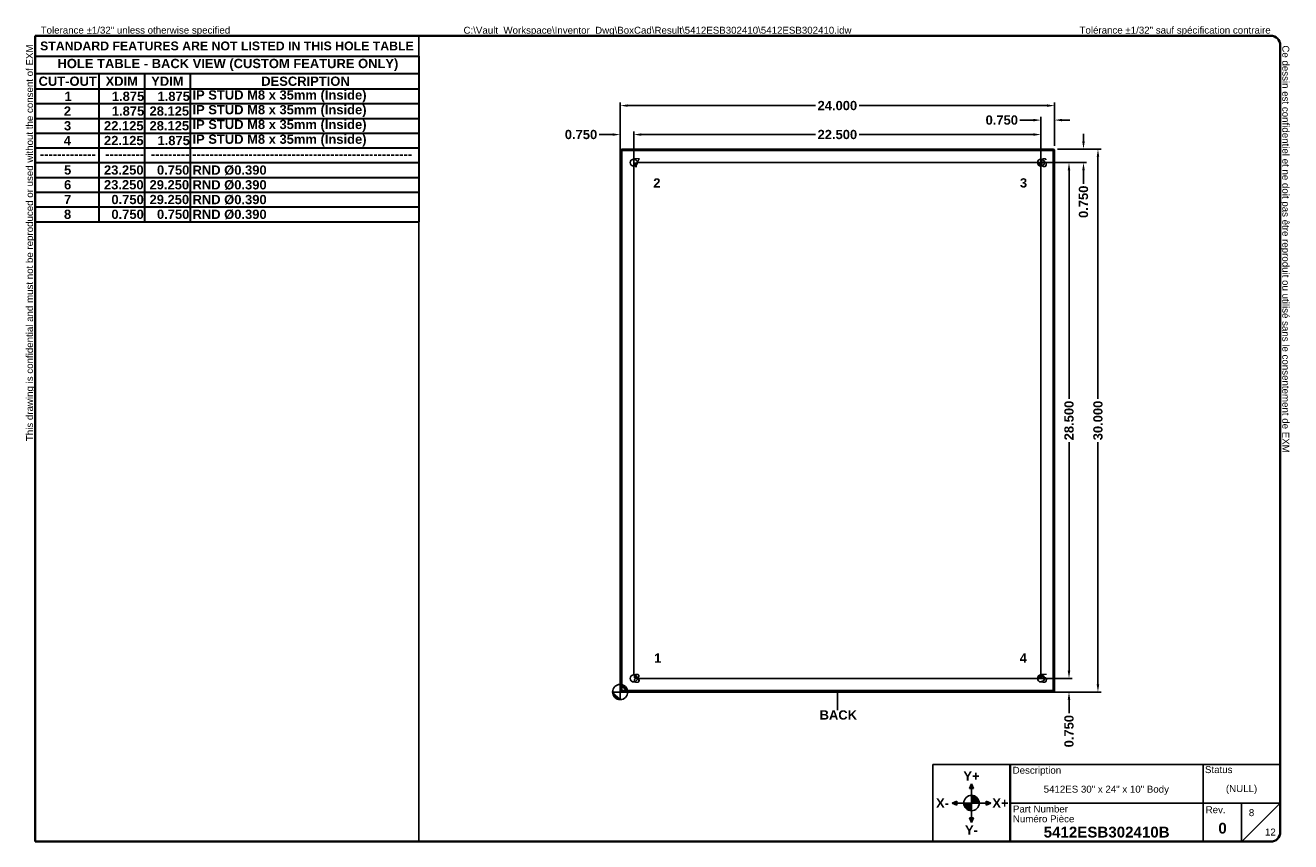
# Model space of a CAD drawing. Header units: inches. Extents: x 1.3 to 71.2, y 1.1 to 46.2.
import ezdxf

# ---------------------------------------------------------------- set-up
doc = ezdxf.new("R2010")
doc.units = ezdxf.units.IN
doc.header["$LTSCALE"] = 4.266667
doc.header["$MEASUREMENT"] = 0
doc.layers.get('0').update_dxf_attribs({"lineweight": 25})
for name, color, linetype, lineweight in [('Dimensions(ANSI)', 7, 'Continuous', 25), ('Sketch Geometry(ANSI)', 7, 'Continuous', 25), ('Symbols(ANSI)', 7, 'Continuous', 25), ('Visible Edges(ANSI)', 7, 'Continuous', 25), ('Visible Tangent Edges(ANSI)', 7, 'Continuous', 25)]:
    doc.layers.add(name, color=color, linetype=linetype, lineweight=lineweight)
doc.layers.add('Hatch', color=179, linetype='Continuous', lineweight=9, true_color=0x1e1e47)
doc.styles.add('Current-ANSI', font='arial.ttf')
doc.styles.add('Dimension-ANSI', font='arialbd.ttf')
doc.styles.add('Text Style44', font='arialbd.ttf')
doc.dimstyles.new('INCH-ANSI', dxfattribs={"dimscale": 4.266667, "dimtxt": 0.12, "dimasz": 0.098425, "dimexe": 0.04, "dimexo": 0.04, "dimgap": 0.031496, "dimtad": 0, "dimtih": 1, "dimtoh": 1, "dimdec": 3, "dimrnd": 1e-08, "dimzin": 0, "dimdsep": 46, "dimtxsty": 'Dimension-ANSI', "dimcen": 0.09, "dimdle": 0.312, "dimclrd": 179, "dimclre": 179, "dimclrt": 7, "dimadec": 1, "dimazin": 0, "dimtfac": 1, "dimtdec": 3, "dimtofl": 0, "dimtmove": 0, "dimatfit": 3, "dimfxl": 1, "dimtolj": 1, "dimtzin": 4, "dimlwd": 25, "dimlwe": 25, "dimarcsym": 0})
doc.dimstyles.new('INCH-ANSI-VERTICAL', dxfattribs={"dimscale": 4.266667, "dimtxt": 0.12, "dimasz": 0.098425, "dimexe": 0.04, "dimexo": 0.04, "dimgap": 0.031496, "dimtad": 0, "dimtih": 1, "dimtoh": 1, "dimdec": 3, "dimrnd": 1e-08, "dimzin": 0, "dimdsep": 46, "dimtxsty": 'Dimension-ANSI', "dimcen": 0.09, "dimdle": 0.312, "dimclrd": 179, "dimclre": 179, "dimclrt": 7, "dimadec": 1, "dimazin": 0, "dimtfac": 1, "dimtdec": 3, "dimtofl": 0, "dimtmove": 0, "dimatfit": 3, "dimfxl": 1, "dimtolj": 1, "dimtzin": 4, "dimlwd": 25, "dimlwe": 25, "dimarcsym": 0})

# ---------------------------------------------------------------- blocks, each defined once
blk = doc.blocks.new('Origin Indicator Symbol5')
at = {"layer": 'Dimensions(ANSI)'}
h = blk.add_hatch(color=7, dxfattribs=at)
edge = h.paths.add_edge_path(flags=0)
edge.add_line((8.014, 2.095), (7.916, 2.193))
edge.add_arc((8.014, 2.193), 0.0984, 180, 270)
h = blk.add_hatch(color=7, dxfattribs=at)
edge = h.paths.add_edge_path(flags=0)
edge.add_line((8.014, 2.291), (8.113, 2.193))
edge.add_arc((8.014, 2.193), 0.0984, 0, 90)
at = {"layer": 'Dimensions(ANSI)', "color": 7, "linetype": 'Continuous'}
for p, q in [((8.014, 2.095), (7.916, 2.193)), ((8.014, 2.291), (8.113, 2.193))]:
    blk.add_line(p, q, dxfattribs=at)
at = {"layer": 'Dimensions(ANSI)', "color": 7, "linetype": 'Continuous', "flags": 128}
for points in [[(8.014, 2.193), (8.014, 2.095), (7.916, 2.193), (8.014, 2.193)], [(8.014, 2.193), (7.916, 2.193), (8.014, 2.193), (8.014, 2.193)], [(8.014, 2.193), (8.113, 2.193), (8.014, 2.291), (8.014, 2.193)], [(8.014, 2.193), (8.014, 2.291), (8.014, 2.095), (8.014, 2.193)]]:
    blk.add_lwpolyline(points, dxfattribs=at)
at = {"layer": 'Dimensions(ANSI)', "color": 7, "linetype": 'Continuous'}
blk.add_circle((8.014, 2.193), 0.0984, dxfattribs=at)
for start, end in [(180, 270), (0, 90)]:
    blk.add_arc((8.014, 2.193), 0.0984, start, end, dxfattribs=at)
at = {"layer": 'Dimensions(ANSI)', "color": 7}
for points in [[(8.014, 2.193), (8.014, 2.095), (7.916, 2.193), (8.014, 2.193)], [(8.014, 2.193), (7.916, 2.193), (8.014, 2.193)], [(8.014, 2.193), (8.113, 2.193), (8.014, 2.291), (8.014, 2.193)], [(8.014, 2.193), (8.014, 2.291), (8.014, 2.095), (8.014, 2.193)]]:
    blk.add_solid(points, dxfattribs=at)
blk = doc.blocks.new('Borders EXM - B (Inch) - B')
at = {"layer": 'Sketch Geometry(ANSI)', "linetype": 'Continuous', "lineweight": 35}
for p, q in [((16.438, 10.692), (0.437, 10.692)), ((0.437, 10.692), (0.437, 0.255)), ((16.562, 0.38), (16.562, 10.567)), ((0.437, 0.255), (16.438, 0.255))]:
    blk.add_line(p, q, dxfattribs=at)
at = {"layer": 'Sketch Geometry(ANSI)'}
for p, q in [((5.406, 10.692), (5.406, 0.255)), ((0.437, 10.428), (5.406, 10.428))]:
    blk.add_line(p, q, dxfattribs=at)
at = {"layer": 'Sketch Geometry(ANSI)', "linetype": 'Continuous', "lineweight": 35}
for centre, start, end in [((16.438, 10.567), 0, 90), ((16.438, 0.38), 270, 0)]:
    blk.add_arc(centre, 0.125, start, end, dxfattribs=at)
at = {"layer": 'Symbols(ANSI)', "color": 7, "char_height": 0.09, "attachment_point": 7, "style": 'Current-ANSI'}
for s, insert in [('Tolerance ±1/32" unless otherwise specified', (0.509, 10.692)), ('Tolérance ±1/32" sauf spécification contraire', (13.963, 10.692))]:
    blk.add_mtext(s, dxfattribs=dict(at, insert=insert))
for s, insert, rotation in [('This drawing is confidential and must not be reproduced or used without the consent of EXM', (0.437, 5.442), 90), ('Ce dessin est confidentiel et ne doit pas être reproduit ou utilisé sans le consentement de EXM', (16.562, 10.567), 270)]:
    blk.add_mtext(s, dxfattribs=dict(at, insert=insert, rotation=rotation))
at = {"layer": 'Symbols(ANSI)', "color": 7, "insert": (2.921, 10.559), "char_height": 0.114, "width": 4.96908, "attachment_point": 5, "style": 'Dimension-ANSI'}
blk.add_mtext('\\fArial|b1|i0;{\\H0.1140;STANDARD FEATURES ARE NOT LISTED IN THIS HOLE TABLE}', dxfattribs=at)
at = {"layer": 'Symbols(ANSI)', "color": 7, "style": 'Current-ANSI'}
blk.add_attdef('FILENAME_AND_PATH_001', (5.985, 10.718), '', height=0.09, dxfattribs=at)
blk = doc.blocks.new('Title Blocks EXM-2 - ANSI B')
at = {"layer": 'Hatch'}
for points in [[(12.725, 0.94), (12.75, 0.94), (12.75, 1)], [(12.775, 0.94), (12.75, 1), (12.75, 0.94)], [(12.56, 0.75), (12.56, 0.775), (12.5, 0.75)], [(12.56, 0.75), (12.5, 0.75), (12.56, 0.725)], [(12.94, 0.75), (13, 0.75), (12.94, 0.775)], [(12.94, 0.75), (12.94, 0.725), (13, 0.75)], [(12.75, 0.56), (12.725, 0.56), (12.75, 0.5)], [(12.75, 0.56), (12.75, 0.5), (12.775, 0.56)]]:
    blk.add_hatch(color=7, dxfattribs=at).paths.add_polyline_path(points)
h = blk.add_hatch(color=7, dxfattribs=at)
edge = h.paths.add_edge_path()
edge.add_line((12.75, 0.85), (12.75, 0.75))
edge.add_line((12.75, 0.75), (12.85, 0.75))
edge.add_arc((12.75, 0.75), 0.1, 0, 90)
h = blk.add_hatch(color=7, dxfattribs=at)
edge = h.paths.add_edge_path()
edge.add_line((12.75, 0.65), (12.75, 0.75))
edge.add_line((12.75, 0.75), (12.65, 0.75))
edge.add_arc((12.75, 0.75), 0.1, 180, 270)
at = {"layer": 'Sketch Geometry(ANSI)'}
for p, q in [((12.249, 1.25), (16.749, 1.25)), ((12.249, 0.25), (12.249, 1.25)), ((15.749, 1.25), (15.749, 0.75)), ((16.749, 1.25), (16.749, 0.375)), ((12.75, 1), (12.725, 0.94)), ((12.75, 0.85), (12.75, 1)), ((12.775, 0.94), (12.75, 1)), ((12.725, 0.94), (12.775, 0.94)), ((12.75, 0.75), (12.75, 0.85)), ((12.5, 0.75), (12.56, 0.775)), ((12.65, 0.75), (12.5, 0.75)), ((12.56, 0.725), (12.5, 0.75)), ((12.56, 0.775), (12.56, 0.725)), ((12.75, 0.75), (12.65, 0.75)), ((12.75, 0.75), (12.85, 0.75)), ((12.75, 0.75), (12.75, 0.65)), ((12.85, 0.75), (13, 0.75)), ((13, 0.75), (12.94, 0.775)), ((12.94, 0.775), (12.94, 0.725)), ((12.94, 0.725), (13, 0.75)), ((15.749, 0.75), (13.249, 0.75)), ((16.249, 0.75), (15.749, 0.75)), ((15.749, 0.75), (15.749, 0.25)), ((16.249, 0.25), (16.249, 0.75)), ((16.249, 0.75), (16.749, 0.75)), ((16.249, 0.25), (16.749, 0.75)), ((12.775, 0.56), (12.725, 0.56)), ((12.725, 0.56), (12.75, 0.5)), ((12.75, 0.65), (12.75, 0.5)), ((12.75, 0.5), (12.775, 0.56)), ((13.249, 0.25), (12.249, 0.25)), ((16.624, 0.25), (13.249, 0.25))]:
    blk.add_line(p, q, dxfattribs=at)
at = {"layer": 'Sketch Geometry(ANSI)', "linetype": 'Continuous', "lineweight": 35}
blk.add_line((13.249, 0.25), (13.249, 1.25), dxfattribs=at)
at = {"layer": 'Sketch Geometry(ANSI)'}
blk.add_circle((12.75, 0.75), 0.1, dxfattribs=at)
blk.add_arc((16.624, 0.375), 0.125, 270, 0, dxfattribs=at)
at = {"layer": 'Symbols(ANSI)', "color": 7}
for s, insert, char_height, attachment_point, style in [('\\fArial|b1|i0;Y+', (12.75, 1.1), 0.12, 5, 'Dimension-ANSI'), ('Description', (13.283, 1.103), 0.09, 7, 'Current-ANSI'), ('Status', (15.774, 1.137), 0.09, 7, 'Current-ANSI'), ('\\fArial|b1|i0;X-', (12.375, 0.75), 0.12, 5, 'Dimension-ANSI'), ('\\fArial|b1|i0;X+', (13.125, 0.75), 0.12, 5, 'Dimension-ANSI'), ('Part Number', (13.287, 0.627), 0.09, 7, 'Current-ANSI'), ('Numéro Pièce', (13.286, 0.5), 0.09, 7, 'Current-ANSI'), ('\\fArial|b1|i0;Y-', (12.75, 0.4), 0.12, 5, 'Dimension-ANSI')]:
    blk.add_mtext(s, dxfattribs=dict(at, insert=insert, char_height=char_height, attachment_point=attachment_point, style=style))
at = {"layer": 'Symbols(ANSI)', "color": 7, "insert": (15.783, 0.618), "char_height": 0.09, "width": 0.25854, "attachment_point": 7, "style": 'Current-ANSI'}
blk.add_mtext('Rev.', dxfattribs=at)
at = {"layer": 'Symbols(ANSI)', "color": 7}
for tag, p, height, style in [('DESIGN_STATE_001', (16.045, 0.893), 0.09, 'Current-ANSI'), ('IDW_DESC_IAM_001', (13.685, 0.885), 0.09, 'Current-ANSI'), ('Sheet_number_001', (16.342, 0.581), 0.09, 'Current-ANSI'), ('IDW_REV_001', (15.947, 0.355), 0.14, 'Text Style44'), ('IDW_NAME_IAM_001', (13.685, 0.304), 0.14, 'Text Style44'), ('Number_of_sheets_001', (16.551, 0.33), 0.09, 'Current-ANSI')]:
    blk.add_attdef(tag, p, '', height=height, dxfattribs=dict(at, style=style))
blk = doc.blocks.new('Datum Identifier5')
at = {"layer": 'Symbols(ANSI)', "color": 7, "linetype": 'Continuous', "lineweight": 25}
for p, q in [((10.827, 2.095), (10.827, 2.193)), ((10.827, 2.095), (10.827, 2.142)), ((10.827, 2.142), (10.827, 1.958))]:
    blk.add_line(p, q, dxfattribs=at)
at = {"layer": 'Symbols(ANSI)', "color": 7, "insert": (10.597, 1.834), "char_height": 0.12, "attachment_point": 7, "style": 'Dimension-ANSI'}
blk.add_mtext('BACK', dxfattribs=at)
blk = doc.blocks.new('Leader Text2')
at = {"layer": 'Symbols(ANSI)', "color": 7, "insert": (8.453, 2.572), "char_height": 0.12, "attachment_point": 7, "style": 'Dimension-ANSI'}
blk.add_mtext('1', dxfattribs=at)
blk = doc.blocks.new('Leader Text3')
at = {"layer": 'Symbols(ANSI)', "color": 7, "insert": (8.443, 8.725), "char_height": 0.12, "attachment_point": 7, "style": 'Dimension-ANSI'}
blk.add_mtext('2', dxfattribs=at)
blk = doc.blocks.new('Leader Text4')
at = {"layer": 'Symbols(ANSI)', "color": 7, "insert": (13.191, 8.724), "char_height": 0.12, "attachment_point": 7, "style": 'Dimension-ANSI'}
blk.add_mtext('3', dxfattribs=at)
blk = doc.blocks.new('Leader Text5')
at = {"layer": 'Symbols(ANSI)', "color": 7, "insert": (13.188, 2.572), "char_height": 0.12, "attachment_point": 7, "style": 'Dimension-ANSI'}
blk.add_mtext('4', dxfattribs=at)
blk = doc.blocks.new('Leader Text6')
at = {"layer": 'Symbols(ANSI)', "color": 7, "insert": (13.456, 2.309), "char_height": 0.12, "attachment_point": 7, "style": 'Dimension-ANSI'}
blk.add_mtext('5', dxfattribs=at)
blk = doc.blocks.new('*D24')
at = {"layer": 'Defpoints', "color": 0, "linetype": 'Continuous', "transparency": 16777216}
for p in [(34.944, 40.157), (34.944, 38.607), (34.194, 9.357)]:
    blk.add_point(p, dxfattribs=at)
at = {"layer": 'Dimensions(ANSI)', "color": 179, "linetype": 'Continuous', "lineweight": 25, "true_color": 0x262658, "transparency": 16777216}
for p, q in [((33.774, 40.157), (33.026, 40.157)), ((34.194, 9.528), (34.194, 40.328)), ((34.944, 38.778), (34.944, 40.328)), ((35.364, 40.157), (35.784, 40.157))]:
    blk.add_line(p, q, dxfattribs=at)
at = {"layer": 'Dimensions(ANSI)', "color": 179, "linetype": 'Continuous', "true_color": 0x262658, "transparency": 16777216}
for points in [[(33.774, 40.227), (33.774, 40.087), (34.194, 40.157)], [(35.364, 40.227), (35.364, 40.087), (34.944, 40.157)]]:
    blk.add_solid(points, dxfattribs=at)
at = {"layer": 'Dimensions(ANSI)', "color": 7, "linetype": 'Continuous', "lineweight": 25, "transparency": 16777216, "insert": (32.029, 40.157), "char_height": 0.512, "attachment_point": 5, "style": 'Dimension-ANSI'}
blk.add_mtext('\\A1;0.750', dxfattribs=at)
blk = doc.blocks.new('*D25')
at = {"layer": 'Defpoints', "color": 0, "linetype": 'Continuous', "transparency": 16777216}
for p in [(57.446, 10.107), (58.994, 10.107), (34.196, 9.357)]:
    blk.add_point(p, dxfattribs=at)
at = {"layer": 'Dimensions(ANSI)', "color": 179, "linetype": 'Continuous', "lineweight": 25, "true_color": 0x262658, "transparency": 16777216}
for p, q in [((58.994, 10.527), (58.994, 10.947)), ((57.617, 10.107), (59.165, 10.107)), ((34.367, 9.357), (59.165, 9.357)), ((58.994, 8.937), (58.994, 8.189))]:
    blk.add_line(p, q, dxfattribs=at)
at = {"layer": 'Dimensions(ANSI)', "color": 179, "linetype": 'Continuous', "true_color": 0x262658, "transparency": 16777216}
for points in [[(58.924, 10.527), (59.064, 10.527), (58.994, 10.107)], [(58.924, 8.937), (59.064, 8.937), (58.994, 9.357)]]:
    blk.add_solid(points, dxfattribs=at)
at = {"layer": 'Dimensions(ANSI)', "color": 7, "linetype": 'Continuous', "lineweight": 25, "transparency": 16777216, "insert": (58.994, 7.192), "char_height": 0.512, "attachment_point": 5, "rotation": 90, "style": 'Dimension-ANSI'}
blk.add_mtext('\\A1;0.750', dxfattribs=at)
blk = doc.blocks.new('Leader Text7')
at = {"layer": 'Symbols(ANSI)', "color": 7, "insert": (13.456, 8.987), "char_height": 0.12, "attachment_point": 7, "style": 'Dimension-ANSI'}
blk.add_mtext('6', dxfattribs=at)
blk = doc.blocks.new('Leader Text8')
at = {"layer": 'Symbols(ANSI)', "color": 7, "insert": (8.182, 8.989), "char_height": 0.12, "attachment_point": 7, "style": 'Dimension-ANSI'}
blk.add_mtext('7', dxfattribs=at)
blk = doc.blocks.new('*D28')
at = {"layer": 'Defpoints', "color": 0, "linetype": 'Continuous', "transparency": 16777216}
for p in [(57.444, 40.157), (34.944, 10.107), (57.444, 10.107)]:
    blk.add_point(p, dxfattribs=at)
at = {"layer": 'Dimensions(ANSI)', "color": 179, "linetype": 'Continuous', "lineweight": 25, "true_color": 0x262658, "transparency": 16777216}
for p, q in [((34.944, 10.278), (34.944, 40.328)), ((35.364, 40.157), (44.993, 40.157)), ((57.024, 40.157), (47.396, 40.157)), ((57.444, 10.278), (57.444, 40.328))]:
    blk.add_line(p, q, dxfattribs=at)
at = {"layer": 'Dimensions(ANSI)', "color": 179, "linetype": 'Continuous', "true_color": 0x262658, "transparency": 16777216}
for points in [[(35.364, 40.227), (35.364, 40.087), (34.944, 40.157)], [(57.024, 40.227), (57.024, 40.087), (57.444, 40.157)]]:
    blk.add_solid(points, dxfattribs=at)
at = {"layer": 'Dimensions(ANSI)', "color": 7, "linetype": 'Continuous', "lineweight": 25, "transparency": 16777216, "insert": (46.194, 40.157), "char_height": 0.512, "attachment_point": 5, "style": 'Dimension-ANSI'}
blk.add_mtext('\\A1;22.500', dxfattribs=at)
blk = doc.blocks.new('*D29')
at = {"layer": 'Defpoints', "color": 0, "linetype": 'Continuous', "transparency": 16777216}
for p in [(57.446, 38.607), (58.994, 38.607), (34.946, 10.107)]:
    blk.add_point(p, dxfattribs=at)
at = {"layer": 'Dimensions(ANSI)', "color": 179, "linetype": 'Continuous', "lineweight": 25, "true_color": 0x262658, "transparency": 16777216}
for p, q in [((57.617, 38.607), (59.165, 38.607)), ((58.994, 38.187), (58.994, 25.559)), ((58.994, 10.527), (58.994, 23.155)), ((35.117, 10.107), (59.165, 10.107))]:
    blk.add_line(p, q, dxfattribs=at)
at = {"layer": 'Dimensions(ANSI)', "color": 179, "linetype": 'Continuous', "true_color": 0x262658, "transparency": 16777216}
for points in [[(58.924, 38.187), (59.064, 38.187), (58.994, 38.607)], [(58.924, 10.527), (59.064, 10.527), (58.994, 10.107)]]:
    blk.add_solid(points, dxfattribs=at)
at = {"layer": 'Dimensions(ANSI)', "color": 7, "linetype": 'Continuous', "lineweight": 25, "transparency": 16777216, "insert": (58.994, 24.357), "char_height": 0.512, "attachment_point": 5, "rotation": 90, "style": 'Dimension-ANSI'}
blk.add_mtext('\\A1;28.500', dxfattribs=at)
blk = doc.blocks.new('Leader Text9')
at = {"layer": 'Symbols(ANSI)', "color": 7, "insert": (8.182, 2.308), "char_height": 0.12, "attachment_point": 7, "style": 'Dimension-ANSI'}
blk.add_mtext('8', dxfattribs=at)
blk = doc.blocks.new('*D31')
at = {"layer": 'Defpoints', "color": 0, "linetype": 'Continuous', "transparency": 16777216}
for p in [(58.194, 40.957), (58.194, 39.357), (57.444, 38.607)]:
    blk.add_point(p, dxfattribs=at)
at = {"layer": 'Dimensions(ANSI)', "color": 179, "linetype": 'Continuous', "lineweight": 25, "true_color": 0x262658, "transparency": 16777216}
for p, q in [((57.024, 40.957), (56.276, 40.957)), ((57.444, 38.778), (57.444, 41.128)), ((58.194, 39.528), (58.194, 41.128)), ((58.614, 40.957), (59.034, 40.957))]:
    blk.add_line(p, q, dxfattribs=at)
at = {"layer": 'Dimensions(ANSI)', "color": 179, "linetype": 'Continuous', "true_color": 0x262658, "transparency": 16777216}
for points in [[(57.024, 41.027), (57.024, 40.887), (57.444, 40.957)], [(58.614, 41.027), (58.614, 40.887), (58.194, 40.957)]]:
    blk.add_solid(points, dxfattribs=at)
at = {"layer": 'Dimensions(ANSI)', "color": 7, "linetype": 'Continuous', "lineweight": 25, "transparency": 16777216, "insert": (55.279, 40.957), "char_height": 0.512, "attachment_point": 5, "style": 'Dimension-ANSI'}
blk.add_mtext('\\A1;0.750', dxfattribs=at)
blk = doc.blocks.new('*D32')
at = {"layer": 'Defpoints', "color": 0, "linetype": 'Continuous', "transparency": 16777216}
for p in [(58.196, 39.357), (59.794, 39.357), (34.946, 38.607)]:
    blk.add_point(p, dxfattribs=at)
at = {"layer": 'Dimensions(ANSI)', "color": 179, "linetype": 'Continuous', "lineweight": 25, "true_color": 0x262658, "transparency": 16777216}
for p, q in [((59.794, 39.777), (59.794, 40.197)), ((58.367, 39.357), (59.965, 39.357)), ((35.117, 38.607), (59.965, 38.607)), ((59.794, 38.187), (59.794, 37.439))]:
    blk.add_line(p, q, dxfattribs=at)
at = {"layer": 'Dimensions(ANSI)', "color": 179, "linetype": 'Continuous', "true_color": 0x262658, "transparency": 16777216}
for points in [[(59.724, 39.777), (59.864, 39.777), (59.794, 39.357)], [(59.724, 38.187), (59.864, 38.187), (59.794, 38.607)]]:
    blk.add_solid(points, dxfattribs=at)
at = {"layer": 'Dimensions(ANSI)', "color": 7, "linetype": 'Continuous', "lineweight": 25, "transparency": 16777216, "insert": (59.794, 36.442), "char_height": 0.512, "attachment_point": 5, "rotation": 90, "style": 'Dimension-ANSI'}
blk.add_mtext('\\A1;0.750', dxfattribs=at)
blk = doc.blocks.new('*D33')
at = {"layer": 'Defpoints', "color": 0, "linetype": 'Continuous', "transparency": 16777216}
for p in [(58.194, 41.757), (58.194, 39.357), (34.194, 9.357)]:
    blk.add_point(p, dxfattribs=at)
at = {"layer": 'Dimensions(ANSI)', "color": 179, "linetype": 'Continuous', "lineweight": 25, "true_color": 0x262658, "transparency": 16777216}
for p, q in [((34.194, 9.528), (34.194, 41.928)), ((34.614, 41.757), (44.993, 41.757)), ((57.774, 41.757), (47.396, 41.757)), ((58.194, 39.528), (58.194, 41.928))]:
    blk.add_line(p, q, dxfattribs=at)
at = {"layer": 'Dimensions(ANSI)', "color": 179, "linetype": 'Continuous', "true_color": 0x262658, "transparency": 16777216}
for points in [[(34.614, 41.827), (34.614, 41.687), (34.194, 41.757)], [(57.774, 41.827), (57.774, 41.687), (58.194, 41.757)]]:
    blk.add_solid(points, dxfattribs=at)
at = {"layer": 'Dimensions(ANSI)', "color": 7, "linetype": 'Continuous', "lineweight": 25, "transparency": 16777216, "insert": (46.194, 41.757), "char_height": 0.512, "attachment_point": 5, "style": 'Dimension-ANSI'}
blk.add_mtext('\\A1;24.000', dxfattribs=at)
blk = doc.blocks.new('*D34')
at = {"layer": 'Defpoints', "color": 0, "linetype": 'Continuous', "transparency": 16777216}
for p in [(58.196, 39.357), (60.594, 39.357), (34.196, 9.357)]:
    blk.add_point(p, dxfattribs=at)
at = {"layer": 'Dimensions(ANSI)', "color": 179, "linetype": 'Continuous', "lineweight": 25, "true_color": 0x262658, "transparency": 16777216}
for p, q in [((58.367, 39.357), (60.765, 39.357)), ((60.594, 38.937), (60.594, 25.554)), ((60.594, 9.777), (60.594, 23.16)), ((34.367, 9.357), (60.765, 9.357))]:
    blk.add_line(p, q, dxfattribs=at)
at = {"layer": 'Dimensions(ANSI)', "color": 179, "linetype": 'Continuous', "true_color": 0x262658, "transparency": 16777216}
for points in [[(60.524, 38.937), (60.664, 38.937), (60.594, 39.357)], [(60.524, 9.777), (60.664, 9.777), (60.594, 9.357)]]:
    blk.add_solid(points, dxfattribs=at)
at = {"layer": 'Dimensions(ANSI)', "color": 7, "linetype": 'Continuous', "lineweight": 25, "transparency": 16777216, "insert": (60.594, 24.357), "char_height": 0.512, "attachment_point": 5, "rotation": 90, "style": 'Dimension-ANSI'}
blk.add_mtext('\\A1;30.000', dxfattribs=at)
blk = doc.blocks.new('Table4')
at = {"layer": 'Symbols(ANSI)', "color": 7, "lineweight": 30}
for p, q in [((0.438, 10.428), (5.406, 10.428)), ((0.438, 10.428), (0.438, 10.202)), ((5.406, 10.428), (5.406, 10.202)), ((0.438, 10.202), (5.406, 10.202)), ((0.438, 10.202), (0.438, 10.003)), ((1.264, 10.202), (1.264, 10.003)), ((1.855, 10.202), (1.855, 10.003)), ((2.445, 10.202), (2.445, 10.003)), ((5.406, 10.202), (5.406, 10.003)), ((0.438, 10.003), (5.406, 10.003)), ((0.438, 10.003), (0.438, 8.283)), ((1.264, 10.003), (1.264, 8.283)), ((1.855, 10.003), (1.855, 8.283)), ((2.445, 10.003), (2.445, 8.283)), ((5.406, 10.003), (5.406, 8.283)), ((0.438, 9.812), (5.406, 9.812)), ((0.438, 9.621), (5.406, 9.621)), ((0.438, 9.43), (5.406, 9.43)), ((0.438, 9.239), (5.406, 9.239)), ((0.438, 9.048), (5.406, 9.048)), ((0.438, 8.857), (5.406, 8.857)), ((0.438, 8.665), (5.406, 8.665)), ((0.438, 8.474), (5.406, 8.474)), ((0.438, 8.283), (5.406, 8.283))]:
    blk.add_line(p, q, dxfattribs=at)
at = {"layer": 'Symbols(ANSI)', "color": 7, "char_height": 0.12, "attachment_point": 7, "style": 'Dimension-ANSI'}
for s, insert in [('HOLE TABLE - BACK VIEW (CUSTOM FEATURE ONLY)', (0.727, 10.236)), ('CUT-OUT', (0.482, 10.041)), ('XDIM', (1.35, 10.043)), ('YDIM', (1.94, 10.043)), ('DESCRIPTION', (3.366, 10.041)), ('1', (0.818, 9.848)), ('1.875', (1.431, 9.846)), ('1.875', (2.022, 9.846)), ('IP STUD M8 x 35mm (Inside)', (2.475, 9.829)), ('2', (0.809, 9.656)), ('1.875', (1.431, 9.655)), ('28.125', (1.919, 9.655)), ('IP STUD M8 x 35mm (Inside)', (2.475, 9.638)), ('3', (0.811, 9.464)), ('22.125', (1.329, 9.464)), ('28.125', (1.919, 9.464)), ('IP STUD M8 x 35mm (Inside)', (2.475, 9.447)), ('4', (0.808, 9.274)), ('22.125', (1.329, 9.273)), ('1.875', (2.022, 9.273)), ('IP STUD M8 x 35mm (Inside)', (2.475, 9.256)), ('-------------', (0.498, 9.1)), ('---------', (1.345, 9.1)), ('---------', (1.935, 9.1)), ('---------------------------------------------------', (2.473, 9.1)), ('5', (0.812, 8.892)), ('23.250', (1.329, 8.891)), ('0.750', (2.015, 8.891)), ('RND Ø0.390', (2.476, 8.886)), ('6', (0.812, 8.7)), ('23.250', (1.329, 8.7)), ('29.250', (1.919, 8.7)), ('RND Ø0.390', (2.476, 8.695)), ('7', (0.812, 8.511)), ('0.750', (1.425, 8.509)), ('29.250', (1.919, 8.509)), ('RND Ø0.390', (2.476, 8.504)), ('8', (0.811, 8.318)), ('0.750', (1.425, 8.318)), ('0.750', (2.015, 8.318)), ('RND Ø0.390', (2.476, 8.313))]:
    blk.add_mtext(s, dxfattribs=dict(at, insert=insert))

msp = doc.modelspace()

# ---------------------------------------------------------------- linework, layer by layer
at = {"layer": 'Visible Edges(ANSI)'}
for p, q in [((34.1942, 9.441), (34.1942, 39.273)), ((34.2782, 39.357), (58.1102, 39.357)), ((58.1942, 39.273), (58.1942, 9.441)), ((35.0604, 38.4598), (35.0604, 38.4503)), ((35.1009, 38.4908), (35.0914, 38.4908)), ((57.2971, 38.4908), (57.2876, 38.4908)), ((57.3281, 38.4598), (57.3281, 38.4503)), ((35.0604, 10.2636), (35.0604, 10.2541)), ((35.0914, 10.2231), (35.1009, 10.2231)), ((57.2876, 10.2231), (57.2971, 10.2231)), ((57.3281, 10.2636), (57.3281, 10.2541)), ((58.1102, 9.357), (34.2782, 9.357))]:
    msp.add_line(p, q, dxfattribs=at)
for centre in [(34.9442, 38.607), (57.4442, 38.607), (34.9442, 10.107), (57.4442, 10.107)]:
    msp.add_circle(centre, 0.195, dxfattribs=at)
for centre, radius, start, end in [((34.2782, 39.273), 0.084, 90, 180), ((58.1102, 39.273), 0.084, 0, 90), ((35.0914, 38.4598), 0.031, 90, 180), ((57.2971, 38.4598), 0.031, 0, 90), ((35.0914, 10.2541), 0.031, 180, 270), ((57.2971, 10.2541), 0.031, 270, 0), ((34.2782, 9.441), 0.084, 180, 270), ((58.1102, 9.441), 0.084, 270, 0)]:
    msp.add_arc(centre, radius, start, end, dxfattribs=at)
at = {"layer": 'Visible Tangent Edges(ANSI)'}
for p, q in [((34.1942, 39.273), (34.2782, 39.273)), ((34.2782, 39.357), (34.2782, 39.273)), ((58.1102, 39.273), (34.2782, 39.273)), ((34.2782, 39.273), (34.2782, 9.441)), ((58.1102, 39.357), (58.1102, 39.273)), ((58.1942, 39.273), (58.1102, 39.273)), ((58.1102, 9.441), (58.1102, 39.273)), ((34.9764, 38.5748), (35.0914, 38.4908)), ((35.0604, 38.4598), (34.9764, 38.5748)), ((34.9764, 38.5748), (35.1366, 38.5748)), ((34.9764, 38.4146), (34.9764, 38.5748)), ((57.2519, 38.5748), (57.4121, 38.5748)), ((57.2971, 38.4908), (57.4121, 38.5748)), ((57.4121, 38.5748), (57.3281, 38.4598)), ((57.4121, 38.5748), (57.4121, 38.4146)), ((34.9764, 10.1391), (34.9764, 10.2993)), ((34.9764, 10.1391), (35.0604, 10.2541)), ((35.0914, 10.2231), (34.9764, 10.1391)), ((35.1366, 10.1391), (34.9764, 10.1391)), ((57.4121, 10.1391), (57.2519, 10.1391)), ((57.4121, 10.1391), (57.2971, 10.2231)), ((57.3281, 10.2541), (57.4121, 10.1391)), ((57.4121, 10.2993), (57.4121, 10.1391)), ((34.1942, 9.441), (34.2782, 9.441)), ((34.2782, 9.357), (34.2782, 9.441)), ((34.2782, 9.441), (58.1102, 9.441)), ((58.1942, 9.441), (58.1102, 9.441)), ((58.1102, 9.357), (58.1102, 9.441))]:
    msp.add_line(p, q, dxfattribs=at)

# ---------------------------------------------------------------- block references
at = {"xscale": 4.266666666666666, "yscale": 4.266666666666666, "zscale": 4.266666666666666}
for name, p, values in [('Borders EXM - B (Inch) - B', (0, 0), {'FILENAME_AND_PATH_001': 'C:\\Vault_Workspace\\Inventor_Dwg\\BoxCad\\Result\\5412ESB302410\\5412ESB302410.idw'}), ('Title Blocks EXM-2 - ANSI B', (-0.795, 0.0194), {'IDW_REV_001': '0', 'Sheet_number_001': '8', 'Number_of_sheets_001': '12', 'IDW_DESC_IAM_001': '5412ES 30" x 24" x 10" Body', 'DESIGN_STATE_001': '(NULL)', 'IDW_NAME_IAM_001': '5412ESB302410B'})]:
    msp.add_blockref(name, p, dxfattribs=at).add_auto_attribs(values)
msp.add_blockref('Table4', (0, 0), dxfattribs=at)
at = {"layer": 'Dimensions(ANSI)', "xscale": 4.266666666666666, "yscale": 4.266666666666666, "zscale": 4.266666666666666}
msp.add_blockref('Origin Indicator Symbol5', (0, 0), dxfattribs=at)
at = {"layer": 'Symbols(ANSI)', "xscale": 4.266666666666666, "yscale": 4.266666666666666, "zscale": 4.266666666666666}
for name in ['Leader Text8', 'Leader Text7', 'Leader Text3', 'Leader Text4', 'Leader Text2', 'Leader Text5', 'Leader Text9', 'Leader Text6', 'Datum Identifier5']:
    msp.add_blockref(name, (0, 0), dxfattribs=at)

# ---------------------------------------------------------------- dimensions: what is measured, and where the dimension line sits
at = {"layer": 'Dimensions(ANSI)', "color": 179, "linetype": 'Continuous', "lineweight": 25, "true_color": 0x262658}
for base, p1, p2, angle, dimstyle, picture, middle in [((58.1942, 41.757), (34.1942, 9.357), (58.1942, 39.357), 180, 'INCH-ANSI', '*D33', (46.1942, 41.757)), ((58.1942, 40.957), (57.4442, 38.607), (58.1942, 39.357), 180, 'INCH-ANSI', '*D31', (55.2792, 40.957)), ((34.9442, 40.157), (34.1942, 9.357), (34.9442, 38.607), 180, 'INCH-ANSI', '*D24', (32.0292, 40.157)), ((57.4442, 40.157), (34.9442, 10.107), (57.4442, 10.107), 180, 'INCH-ANSI', '*D28', (46.1942, 40.157)), ((59.7942, 39.357), (34.9464, 38.607), (58.1964, 39.357), 90, 'INCH-ANSI-VERTICAL', '*D32', (59.7942, 36.4419)), ((60.5942, 39.357), (34.1964, 9.357), (58.1964, 39.357), 90, 'INCH-ANSI-VERTICAL', '*D34', (60.5942, 24.357)), ((58.9942, 38.607), (34.9464, 10.107), (57.4464, 38.607), 90, 'INCH-ANSI-VERTICAL', '*D29', (58.9942, 24.357)), ((58.9942, 10.107), (34.1964, 9.357), (57.4464, 10.107), 90, 'INCH-ANSI-VERTICAL', '*D25', (58.9942, 7.1919))]:
    dim = msp.add_linear_dim(base=base, p1=p1, p2=p2, angle=angle, dimstyle=dimstyle, override={"dimgap": 0.031496, "dimtih": 0, "dimtoh": 0, "dimdec": 3, "dimtol": 0, "dimlim": 0, "dimtp": 0, "dimtm": 0, "dimtdec": 3, "dimatfit": 1}, dxfattribs=at)
    dim.commit()
    dim.dimension.update_dxf_attribs({"geometry": picture, "text_midpoint": middle, "dimtype": 160})

doc.saveas('drawing.dxf')
